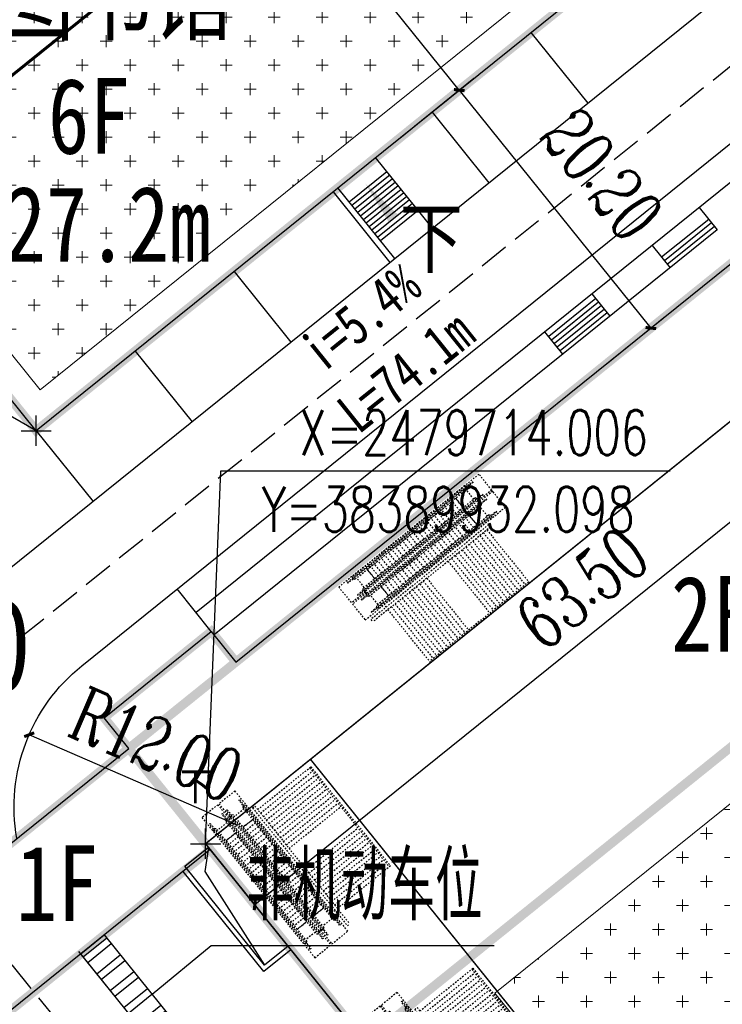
# Model space of a CAD drawing. Extents: x 38389316 to 38391210, y 2479116 to 2480544.
# Tile 14 of 68: x 38389920 to 38389966, y 2479703 to 2479768. Entities that reach past the tile are written whole.
import ezdxf
from ezdxf.enums import TextEntityAlignment as Align

# ---------------------------------------------------------------- set-up
doc = ezdxf.new("R2010")
doc.units = 0
doc.header["$LTSCALE"] = 2
doc.linetypes.add('DASH', pattern=[0.35, 0.25, -0.1])
doc.layers.get('0').update_dxf_attribs({"linetype": 'CONTINUOUS', "lineweight": 9})
doc.layers.get('Defpoints').update_dxf_attribs({"linetype": 'CONTINUOUS', "lineweight": 9})
for name, color, linetype in [('DIM_COOR', 3, 'CONTINUOUS'), ('DIM_ELEV', 3, 'CONTINUOUS'), ('DIM_SYMB', 3, 'CONTINUOUS'), ('PUB_TEXT', 7, 'CONTINUOUS'), ('u-road', 4, 'CONTINUOUS'), ('建筑', 31, 'CONTINUOUS'), ('建筑占地', 3, 'CONTINUOUS'), ('建筑轮廓', 2, 'CONTINUOUS'), ('文字', 7, 'CONTINUOUS'), ('校内道路中线', 1, 'CONTINUOUS'), ('道路', 33, 'CONTINUOUS')]:
    doc.layers.add(name, color=color, linetype=linetype)
doc.layers.add('尺寸标注', color=7, linetype='CONTINUOUS', lineweight=9)
doc.layers.add('屋顶绿化线', color=126, linetype='CONTINUOUS', lineweight=9)
doc.styles.add('-宋体', font='txt', dxfattribs={"width": 0.8})
doc.styles.add('_TCH_DIM', font='SIMPLEX', dxfattribs={"bigfont": 'GBCBIG'})
doc.styles.add('_TCH_LABEL_T3', font='COMPLEX', dxfattribs={"width": 0.7058823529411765, "bigfont": 'GBCBIG'})
doc.styles.add('中等线体', font='txt', dxfattribs={"width": 0.8})
doc.styles.add('宋体', font='txt', dxfattribs={"width": 0.8, "height": 8})
doc.dimstyles.new('_TCH_ARCH_M_M&&1', dxfattribs={"dimtxt": 1.275, "dimasz": 0.5, "dimexe": 1.25, "dimexo": 1.5, "dimgap": 0.6125, "dimtad": 1, "dimzin": 1, "dimdsep": 46, "dimtxsty": '_TCH_LABEL_T3', "dimblk": 'ARCHTICK', "dimcen": 0.09, "dimclrt": 7, "dimazin": 2, "dimtfac": 1, "dimtix": 1, "dimtmove": 2, "dimatfit": 3, "dimfxl": 1, "dimtolj": 1, "dimtzin": 0, "dimarcsym": 0})
pattern_1 = [(0, (0, 0), (1.5875, 1.5875), [0.79375, -2.38125]), (90, (0.396875, -0.396875), (-1.5875, 1.5875), [0.79375, -2.38125])]

# ---------------------------------------------------------------- blocks, each defined once
blk = doc.blocks.new('_ArchTick')
at = {"color": 0, "linetype": 'ByBlock', "const_width": 0.4}
blk.add_lwpolyline([(-0.5, -0.5), (0.5, 0.5)], dxfattribs=at)
blk = doc.blocks.new('*D84')
at = {"layer": 'Defpoints', "color": 0}
for p in [(38389879.76154701, 2479849.676735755), (38389874.65340468, 2479845.564328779), (38389943.75978693, 2479759.725247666)]:
    blk.add_point(p, dxfattribs=at)
at = {"layer": '尺寸标注', "color": 0, "lineweight": -2}
for p, q in [((38389875.82181323, 2479846.504978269), (38389880.7352208, 2479850.46061033)), ((38389948.86792926, 2479763.837654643), (38389879.76154701, 2479849.676735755)), ((38389944.92819548, 2479760.665897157), (38389949.84160305, 2479764.621529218))]:
    blk.add_line(p, q, dxfattribs=at)
at = {"layer": '尺寸标注', "color": 0, "lineweight": -2, "xscale": 0.5, "yscale": 0.5, "zscale": 0.5}
for p, rotation in [((38389879.76154701, 2479849.676735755), 128.8364633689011), ((38389948.86792926, 2479763.837654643), 308.8364633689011)]:
    blk.add_blockref('_ArchTick', p, dxfattribs=dict(at, rotation=rotation))
at = {"layer": '尺寸标注', "color": 7, "insert": (38389919.31012385, 2479804.937546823), "char_height": 3.5, "attachment_point": 5, "rotation": 308.8364633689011, "style": '_TCH_LABEL_T3'}
blk.add_mtext('\\A1;110.20', dxfattribs=at)
blk = doc.blocks.new('*D118')
at = {"layer": 'Defpoints', "color": 0}
for p in [(38389988.14071023, 2479745.652852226), (38389935.35144622, 2479709.964146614), (38389938.67809233, 2479705.83202216)]:
    blk.add_point(p, dxfattribs=at)
at = {"layer": '尺寸标注', "color": 0, "lineweight": -2}
for p, q in [((38389987.2000606, 2479746.821260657), (38389984.03018942, 2479750.758650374)), ((38389984.81406412, 2479749.78497668), (38389935.35144622, 2479709.964146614)), ((38389937.73744269, 2479707.000430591), (38389934.56757152, 2479710.937820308))]:
    blk.add_line(p, q, dxfattribs=at)
at = {"layer": '尺寸标注', "color": 0, "lineweight": -2, "xscale": 0.5, "yscale": 0.5, "zscale": 0.5}
for p, rotation in [((38389984.81406412, 2479749.78497668), 38.83647059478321), ((38389935.35144622, 2479709.964146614), 218.8364705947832)]:
    blk.add_blockref('_ArchTick', p, dxfattribs=dict(at, rotation=rotation))
at = {"layer": '尺寸标注', "color": 7, "insert": (38389956.9952084, 2479730.91931643), "char_height": 3.5, "attachment_point": 5, "rotation": 38.83647059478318, "style": '_TCH_LABEL_T3'}
blk.add_mtext('\\A1;63.50', dxfattribs=at)
blk = doc.blocks.new('*D123')
at = {"layer": 'Defpoints', "color": 0}
for p in [(38389944.73580486, 2479760.511008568), (38389961.53531921, 2479748.103119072), (38389957.40319477, 2479744.776472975)]:
    blk.add_point(p, dxfattribs=at)
at = {"layer": '尺寸标注', "color": 0, "lineweight": -2}
for p, q in [((38389945.90421329, 2479761.451658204), (38389949.84160298, 2479764.621529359)), ((38389948.86792929, 2479763.837654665), (38389961.53531921, 2479748.103119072)), ((38389958.5716032, 2479745.717122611), (38389962.5089929, 2479748.886993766))]:
    blk.add_line(p, q, dxfattribs=at)
at = {"layer": '尺寸标注', "color": 0, "lineweight": -2, "xscale": 0.5, "yscale": 0.5, "zscale": 0.5}
for p, rotation in [((38389948.86792929, 2479763.837654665), 128.8364705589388), ((38389961.53531921, 2479748.103119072), 308.8364705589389)]:
    blk.add_blockref('_ArchTick', p, dxfattribs=dict(at, rotation=rotation))
at = {"layer": '尺寸标注', "color": 7, "insert": (38389958.30867936, 2479758.255981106), "char_height": 3.5, "attachment_point": 5, "rotation": 308.83647055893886, "style": '_TCH_LABEL_T3'}
blk.add_mtext('\\A1;20.20', dxfattribs=at)
blk = doc.blocks.new('uauksahbayjn')
at = {"layer": '道路', "linetype": 'DASH'}
for p, q in [((1348.000274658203, 11900.00034713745), (0.000278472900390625, 11900.00033950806)), ((0.000278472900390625, 11900.00033950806), (0.000278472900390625, 0.00034332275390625)), ((1348.000274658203, 11900.00034713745), (1348.0002784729, 10719.50033950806)), ((2796.000267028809, 11900.00034332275), (1448.0002784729, 11900.00033950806)), ((1448.0002784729, 11900.00033950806), (1448.000282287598, 10719.50033569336)), ((2796.000274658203, 0.00034332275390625), (2796.000267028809, 11900.00034332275)), ((115.0002746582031, 644.5003433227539), (115.0002708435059, 11255.50034332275)), ((115.0002708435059, 11255.50034332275), (175.0002746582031, 11255.50033187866)), ((175.0002746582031, 11255.50033187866), (175.0002708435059, 644.5003471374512)), ((1173.000267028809, 11255.50033950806), (1233.000270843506, 11255.50033950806)), ((1173.000274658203, 644.5003471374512), (1173.000267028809, 11255.50033950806)), ((1233.000270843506, 11255.50033950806), (1233.000274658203, 644.5003318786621)), ((1563.000274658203, 644.5003433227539), (1563.000267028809, 11255.50033950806)), ((1563.000267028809, 11255.50033950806), (1623.000282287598, 11255.50033950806)), ((1623.000282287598, 11255.50033950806), (1623.000270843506, 644.5003471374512)), ((2621.000270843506, 11255.50035095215), (2681.0002784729, 11255.50033950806)), ((2621.000270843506, 644.5003433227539), (2621.000270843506, 11255.50035095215)), ((2681.0002784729, 11255.50033950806), (2681.000270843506, 644.5003395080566)), ((29.00027847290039, 10719.50033950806), (115.0002784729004, 10805.50033950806)), ((29.00027465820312, 1180.500339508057), (29.00027847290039, 10719.50033950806)), ((274.0002746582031, 10732.75034713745), (175.0002746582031, 10805.50034332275)), ((274.0002784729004, 1167.250335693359), (274.0002746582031, 10732.75034713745)), ((1074.000282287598, 10600.00033569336), (274.0002746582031, 10600.00034332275)), ((1173.000274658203, 10805.50034713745), (1074.0002784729, 10732.75033950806)), ((1074.0002784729, 10732.75033950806), (1074.000274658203, 1167.250343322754)), ((1233.0002784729, 10805.50034332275), (1319.000274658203, 10719.50033950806)), ((1477.0002784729, 10719.50033950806), (1319.000274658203, 10719.50033950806)), ((1319.000274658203, 10719.50033950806), (1319.000274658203, 1180.500343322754)), ((1477.0002784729, 10719.50033950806), (1563.0002784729, 10805.50033950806)), ((1477.000270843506, 1180.500343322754), (1477.0002784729, 10719.50033950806)), ((1722.000282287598, 10732.75034332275), (1623.000270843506, 10805.50033950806)), ((1722.000274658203, 1167.250343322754), (1722.000282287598, 10732.75034332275)), ((2522.000274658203, 10600.00034332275), (1722.000282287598, 10600.00033950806)), ((2621.000267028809, 10805.50034332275), (2522.0002784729, 10732.75033950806)), ((2522.0002784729, 10732.75033950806), (2522.000270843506, 1167.250343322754)), ((2681.0002784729, 10805.50033950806), (2767.000270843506, 10719.50034332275)), ((2767.000270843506, 10719.50034332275), (2767.000274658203, 1180.500343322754)), ((3000.000274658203, 10300.00025939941), (3000.000217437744, 300.0002708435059)), ((3000.000274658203, 10300.00025939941), (3200.000274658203, 10300.00025177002)), ((3200.000270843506, 10300.00025177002), (3200.000217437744, 300.0002746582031)), ((3200.0002784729, 10000.00026702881), (7700.00012588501, 10000.00025939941)), ((7600.000122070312, 10000.00026702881), (7600.000164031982, 1600.000228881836)), ((7700.000122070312, 10000.00026702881), (7700.000171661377, 1600.000232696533)), ((274.0002708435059, 9700.000343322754), (274.0002746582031, 2200.000347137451)), ((1074.000274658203, 9700.000343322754), (274.0002708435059, 9700.000343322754)), ((274.0002708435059, 9700.000343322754), (1074.000274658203, 9700.000343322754)), ((1074.000270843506, 9400.000339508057), (274.0002784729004, 9400.000354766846)), ((1074.000274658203, 9700.000343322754), (1074.0002784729, 2200.000339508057)), ((1722.000282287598, 9700.00033569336), (1722.0002784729, 2200.000339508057)), ((2522.000270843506, 9700.000339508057), (1722.000282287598, 9700.00033569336)), ((1722.000282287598, 9700.00033569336), (2522.000270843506, 9700.000339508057)), ((2522.000270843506, 9400.000343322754), (1722.000270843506, 9400.000343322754)), ((2522.000270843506, 9700.000339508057), (2522.0002784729, 2200.000339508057)), ((3200.000270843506, 9700.0002784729), (7600.000122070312, 9700.000263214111)), ((3200.000270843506, 9400.000282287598), (7600.000133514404, 9400.000274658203)), ((1074.000270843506, 9100.000347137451), (274.0002746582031, 9100.000350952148)), ((1074.000270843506, 8800.000343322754), (274.0002708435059, 8800.000343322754)), ((1074.000270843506, 8500.000339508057), (274.0002746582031, 8500.000339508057)), ((2522.000270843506, 9100.000343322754), (1722.000267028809, 9100.000343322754)), ((2522.000274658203, 8800.000343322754), (1722.000270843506, 8800.000343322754)), ((2522.000263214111, 8500.000347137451), (1722.000270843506, 8500.000343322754)), ((3200.000267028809, 9100.000286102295), (7600.00012588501, 9100.000267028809)), ((3200.000263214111, 8800.000282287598), (7600.000129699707, 8800.000270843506)), ((3200.000263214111, 8500.000286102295), (7600.000137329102, 8500.000259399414)), ((1074.000282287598, 8200.000339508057), (274.0002784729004, 8200.000331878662)), ((1074.0002784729, 7900.000339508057), (274.0002746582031, 7900.000335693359)), ((2522.000282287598, 8200.000343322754), (1722.000282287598, 8200.00033569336)), ((2522.0002784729, 7900.000339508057), (1722.0002784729, 7900.000339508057)), ((3200.000267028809, 8200.000286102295), (7600.000133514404, 8200.000270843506)), ((3200.000263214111, 7900.000282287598), (7600.00012588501, 7900.000267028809)), ((1074.000270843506, 7600.000343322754), (274.0002670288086, 7600.000339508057)), ((1074.000274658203, 7300.000343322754), (274.0002746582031, 7300.000343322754)), ((2522.000270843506, 7600.000343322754), (1722.000270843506, 7600.000343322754)), ((2522.0002784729, 7300.000331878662), (1722.000274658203, 7300.000339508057)), ((3200.000259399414, 7600.000282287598), (7600.000133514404, 7600.000267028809)), ((3200.000255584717, 7300.000282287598), (7600.000141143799, 7300.000270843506)), ((1074.000270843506, 7000.000343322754), (274.0002708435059, 7000.000343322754)), ((1074.000270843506, 6700.000347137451), (274.0002670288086, 6700.000343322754)), ((2522.000274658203, 7000.000347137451), (1722.000270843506, 7000.000343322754)), ((2522.000270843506, 6700.000347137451), (1722.000270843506, 6700.000347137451)), ((3200.000263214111, 7000.000282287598), (7600.000141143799, 7000.00025177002)), ((3200.00025177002, 6700.000274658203), (7600.000141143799, 6700.000255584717)), ((1074.000274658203, 6400.000343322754), (274.0002746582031, 6400.000343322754)), ((1074.000267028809, 6100.000350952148), (274.0002784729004, 6100.000339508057)), ((2522.000270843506, 6400.000343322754), (1722.000274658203, 6400.000343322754)), ((2522.000270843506, 6100.000343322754), (1722.000274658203, 6100.000343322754)), ((1074.0002784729, 5800.000343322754), (274.0002670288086, 5800.000343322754)), ((1074.000274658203, 5500.000331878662), (274.0002670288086, 5500.000347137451)), ((2522.000274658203, 5800.000339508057), (1722.0002784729, 5800.000343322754)), ((2522.000274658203, 5500.000335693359), (1722.0002784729, 5500.000339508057)), ((1074.0002784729, 5200.000343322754), (274.0002784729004, 5200.000343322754)), ((1074.000286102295, 4900.000339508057), (274.0002746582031, 4900.000343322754)), ((1074.000270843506, 4600.000343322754), (274.0002708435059, 4600.000343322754)), ((2522.000274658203, 5200.000335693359), (1722.000270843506, 5200.000347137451)), ((2522.0002784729, 4900.000335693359), (1722.000274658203, 4900.000343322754)), ((2522.000270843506, 4600.000343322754), (1722.000267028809, 4600.000339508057)), ((3200.000240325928, 4900.000244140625), (7600.000152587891, 4900.000213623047)), ((3200.000240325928, 4600.000240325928), (7600.000152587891, 4600.000221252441)), ((1074.000270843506, 4300.000347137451), (274.0002708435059, 4300.000343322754)), ((1074.0002784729, 4000.000331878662), (274.0002746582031, 4000.000343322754)), ((2522.000270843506, 4300.000347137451), (1722.000267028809, 4300.000347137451)), ((2522.000270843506, 4000.000339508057), (1722.000274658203, 4000.000343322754)), ((3200.000240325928, 4300.000247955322), (7600.000152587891, 4300.000232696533)), ((3200.00023651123, 4000.000247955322), (7600.000152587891, 4000.000217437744)), ((1074.000274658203, 3700.000335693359), (274.0002708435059, 3700.000347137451)), ((1074.000270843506, 3400.000335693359), (274.0002708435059, 3400.000347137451)), ((2522.000270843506, 3700.000343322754), (1722.0002784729, 3700.000339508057)), ((2522.000274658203, 3400.000343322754), (1722.000270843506, 3400.000347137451)), ((3200.00023651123, 3700.00025177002), (7600.000160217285, 3700.00023651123)), ((3200.00023651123, 3400.00025177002), (7600.000160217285, 3400.000244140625)), ((1074.0002784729, 3100.000339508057), (274.0002708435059, 3100.000343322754)), ((1074.000274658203, 2800.000339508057), (274.0002746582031, 2800.000350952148)), ((2522.000270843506, 3100.000339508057), (1722.000274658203, 3100.000347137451)), ((2522.000267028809, 2800.000339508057), (1722.0002784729, 2800.000343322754)), ((3200.000240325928, 3100.000240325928), (7600.000164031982, 3100.000217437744)), ((3200.000232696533, 2800.000244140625), (7600.000160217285, 2800.000240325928)), ((1074.000282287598, 2500.000339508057), (274.0002822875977, 2500.000339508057)), ((1074.0002784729, 2200.000339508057), (274.0002746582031, 2200.000347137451)), ((274.0002746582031, 2200.000347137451), (1074.0002784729, 2200.000339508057)), ((2522.000274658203, 2500.000343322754), (1722.0002784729, 2500.000331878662)), ((2522.0002784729, 2200.000339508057), (1722.0002784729, 2200.000339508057)), ((1722.0002784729, 2200.000339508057), (2522.0002784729, 2200.000339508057)), ((3200.00023651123, 2500.000244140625), (7600.000164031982, 2500.000225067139)), ((3200.000228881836, 2200.00025177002), (7600.000171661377, 2200.000225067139)), ((3000.000232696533, 1600.000232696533), (2796.000274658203, 1600.00023651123)), ((3200.000221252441, 1900.000247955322), (7600.000164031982, 1900.000225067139)), ((7700.000171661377, 1600.000232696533), (3200.000217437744, 1600.00023651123)), ((115.0002746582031, 1094.500343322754), (29.00027465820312, 1180.500339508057)), ((175.0002708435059, 1094.500347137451), (274.0002784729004, 1167.250335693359)), ((1074.000270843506, 1300.000343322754), (274.0002708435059, 1300.000343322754)), ((1074.000274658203, 1167.250343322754), (1173.000282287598, 1094.500339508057)), ((1319.000274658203, 1180.500343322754), (1233.0002784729, 1094.500335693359)), ((1477.000270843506, 1180.500343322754), (1319.000274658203, 1180.500343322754)), ((1348.000274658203, 1180.500343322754), (1348.000274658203, 0.000347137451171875)), ((1448.000274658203, 1180.500335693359), (1448.000282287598, 0.000339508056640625)), ((1563.0002784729, 1094.500335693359), (1477.000270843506, 1180.500343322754)), ((1623.000274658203, 1094.500347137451), (1722.000274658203, 1167.250343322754)), ((2522.000274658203, 1300.000347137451), (1722.000274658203, 1300.000343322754)), ((2522.000270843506, 1167.250343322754), (2621.000270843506, 1094.500339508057)), ((2767.000274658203, 1180.500343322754), (2681.0002784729, 1094.500335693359)), ((0.000278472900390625, 0.00034332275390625), (1348.000274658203, 0.000347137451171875)), ((175.0002708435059, 644.5003471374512), (115.0002746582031, 644.5003433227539)), ((1233.000274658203, 644.5003318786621), (1173.000274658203, 644.5003471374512)), ((1448.000282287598, 0.000339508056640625), (2796.000274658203, 0.00034332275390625)), ((1623.000270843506, 644.5003471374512), (1563.000274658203, 644.5003433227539)), ((2681.000270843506, 644.5003395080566), (2621.000270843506, 644.5003433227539)), ((3000.000213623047, 300.0002555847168), (3200.00020980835, 300.0002555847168))]:
    blk.add_line(p, q, dxfattribs=at)
blk = doc.blocks.new('A$C27605B2D')
at = {"layer": '建筑轮廓', "const_width": 599.9999999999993, "flags": 128}
for points in [[(24900.00022125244, 110199.9995117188), (24900.00021743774, 80199.99950027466), (8100.000221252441, 80199.99950027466), (8100.000217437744, 56999.99950027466), (-8399.999774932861, 56999.99950790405), (-8399.999774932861, 23199.99950027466), (8100.000225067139, 23199.99949645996), (8100.000217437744, -0.000499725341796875), (59100.00022506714, -0.0005035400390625), (59100.00022506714, 52399.99951171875), (68700.00022125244, 52399.99951553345), (68700.0182685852, 110199.9995193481)], [(8100.000217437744, -0.000499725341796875), (8100.000221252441, 30399.99950027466), (17100.00023269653, 30399.99950790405), (17100.00021362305, 27399.99950408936), (38500.00021743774, 27399.99950408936), (38500.00020599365, 52799.99949645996), (17100.00023269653, 52799.99950790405), (17100.00022888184, 49799.99950408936), (8100.000228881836, 49799.99951171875), (8100.000217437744, 80199.99950027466), (59100.00021743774, 80199.99951171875), (59100.00022506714, -0.0005035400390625)]]:
    blk.add_lwpolyline(points, close=True, dxfattribs=at)
blk = doc.blocks.new('*D156')
at = {"layer": 'Defpoints', "color": 0}
for p in [(38389920.43233676, 2479721.213797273), (38389931.43508448, 2479716.424273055)]:
    blk.add_point(p, dxfattribs=at)
at = {"layer": '尺寸标注', "color": 0, "lineweight": -2}
blk.add_line((38389934.18577144, 2479715.226891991), (38389920.43233676, 2479721.213797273), dxfattribs=at)
at = {"layer": '尺寸标注', "color": 0, "lineweight": -2, "xscale": 0.5, "yscale": 0.5, "zscale": 0.5, "rotation": 156.476384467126}
blk.add_blockref('_ArchTick', (38389920.43233676, 2479721.213797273), dxfattribs=at)
at = {"layer": '尺寸标注', "color": 7, "insert": (38389928.86510123, 2479720.542244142), "char_height": 3.5, "attachment_point": 5, "rotation": 336.476384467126, "style": '_TCH_LABEL_T3'}
blk.add_mtext('\\A1;R12.00', dxfattribs=at)
blk = doc.blocks.new('A$C6A001BA8')
at = {"layer": '建筑轮廓', "const_width": 599.9999999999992, "flags": 128}
for points in [[(9097.158874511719, 68899.90544891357), (63497.15219497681, 68899.25634002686), (63497.15219497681, 68899.25634002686), (63496.55131912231, 10099.2566947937), (63496.55201721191, 10099.2566947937), (63496.55131912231, 10099.2566947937), (17696.55137252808, 10099.71732711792), (17696.45283126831, -0.1825828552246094), (8696.45283126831, -0.09180450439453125), (8696.493770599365, 3999.816711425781), (5896.494102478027, 3999.844985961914), (5896.527896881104, 7299.836826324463), (-3.472099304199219, 7299.896507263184), (-2.815227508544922, 71499.9986114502), (9097.184341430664, 71499.94076538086), (9097.158874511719, 68899.90544891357)], [(59400.00462722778, 43999.90758132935), (0.00374603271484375, 43999.88865661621), (-0.000812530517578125, 10099.90838241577), (59400.00461959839, 10099.90829849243)]]:
    blk.add_lwpolyline(points, close=True, dxfattribs=at)
blk.add_lwpolyline([(9097.185497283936, 68899.9986114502), (-2.815231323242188, 68899.9986114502)], dxfattribs=at)
at = {"layer": '建筑轮廓', "linetype": 'DASH', "ltscale": 2, "const_width": 99.99999999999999, "flags": 128}
blk.add_lwpolyline([(8900.012710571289, 60800.20558166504), (8900.063526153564, 27400.26193237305), (0.001506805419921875, 27400.26312637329)], dxfattribs=at)
blk.add_lwpolyline([(0.004619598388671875, 60800.26198577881), (55800.00462722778, 60799.90837097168), (55800.00461196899, 43999.90838241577), (59400.0046081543, 43999.9076423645), (59400.00461196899, 10099.90839004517), (0.004611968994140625, 10099.90911102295)], close=True, dxfattribs=at)

msp = doc.modelspace()

# ---------------------------------------------------------------- hatches: boundary and pattern name
at = {"layer": '屋顶绿化线'}
h = msp.add_hatch(dxfattribs=at)
h.set_pattern_fill('CROSS', color=256, style=0)
h.set_pattern_definition(pattern_1)
h.paths.add_polyline_path([(38389895.09946088, 2479790.260531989), (38389921.42759889, 2479811.456502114), (38389915.53286164, 2479818.778528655), (38389919.03808711, 2479821.60047734), (38389909.94514135, 2479832.895092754), (38389873.95815983, 2479803.92308625), (38389879.10037743, 2479797.5357865), (38389885.25399548, 2479802.48987419)])
h.paths.add_polyline_path([(38389942.78101341, 2479792.108690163), (38389913.18133164, 2479768.278901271), (38389917.50831962, 2479762.904222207), (38389910.49786867, 2479757.260324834), (38389921.1585637, 2479744.018361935), (38389957.76869643, 2479773.492048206)])
h = msp.add_hatch(dxfattribs=at)
h.set_pattern_fill('CROSS', color=256, style=0)
h.set_pattern_definition(pattern_1)
h.paths.add_polyline_path([(38389951.22819021, 2479704.116628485), (38389984.33363189, 2479730.767709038), (38389998.44302857, 2479713.241297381), (38389965.33758599, 2479686.590217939)])
at = {"layer": '道路'}
h = msp.add_hatch(dxfattribs=at)
h.set_pattern_fill('ANSI32', color=256, scale=0.2999999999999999, angle=354.0000000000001, style=0)
h.set_pattern_definition([(39.00000662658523, (38390257.71439859, 2480346.277713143), (-0.8991416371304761, 1.110347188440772), []), (39.00000662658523, (38390258.38422849, 2480346.207311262), (-0.8991416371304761, 1.110347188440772), [])])
h.paths.add_polyline_path([(38389943.09586836, 2479682.804441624), (38389923.84349839, 2479706.718301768), (38389925.40137284, 2479707.972506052), (38389944.65730792, 2479684.054250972)])

# ---------------------------------------------------------------- linework, layer by layer
at = {"layer": 'DIM_COOR', "color": 3}
for p, q in [((38389920.89422196, 2479741.316887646), (38389912.20017467, 2479746.26745659)), ((38389920.89422196, 2479740.316887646), (38389920.89422196, 2479742.316887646)), ((38389919.89422196, 2479741.316887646), (38389921.89422196, 2479741.316887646)), ((38389932.09783396, 2479714.005552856), (38389933.10596447, 2479738.659713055)), ((38389933.10596447, 2479738.659713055), (38389962.80596448, 2479738.659713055)), ((38389932.09783396, 2479713.005552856), (38389932.09783396, 2479715.005552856)), ((38389931.09783396, 2479714.005552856), (38389933.09783396, 2479714.005552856))]:
    msp.add_line(p, q, dxfattribs=at)
at = {"layer": 'DIM_SYMB', "color": 3}
for points in [[(38389915.45162873, 2479724.097154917, 0, 0, 0), (38389972.18822761, 2479769.774285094, 0, 0.9333333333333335, 0), (38389969.46194695, 2479767.579428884, 0, 0, 0)], [(38389944.90344814, 2479754.868835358, 0, 0, 0), (38389942.64560699, 2479757.673181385, 0, 0.8000000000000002, 0), (38389944.52698137, 2479755.336424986, 0, 0, 0)], [(38389929.68254838, 2479717.001657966, 0, 0, 0), (38389913.88148166, 2479704.279548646, 0, 0.4000000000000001, 0), (38389915.0498483, 2479705.2202502, 0, 0, 0)]]:
    msp.add_lwpolyline(points, format="xyseb", dxfattribs=at)
at = {"layer": 'DIM_SYMB', "color": 0, "flags": 128}
msp.add_lwpolyline([(38389928.55787297, 2479704.053675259), (38389932.4710827, 2479707.280046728), (38389951.18474105, 2479707.280047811)], dxfattribs=at)
at = {"layer": 'u-road', "flags": 128}
for points in [[(38389930.17963018, 2479741.089497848), (38390032.92935354, 2479823.810134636, 0.4142135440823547), (38390034.75142438, 2479840.682598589), (38389968.02815716, 2479923.5615315, 0.414213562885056), (38389951.15569271, 2479925.383602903), (38389860.64198466, 2479852.515627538, 0.4142186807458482), (38389859.73091215, 2479844.079324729), (38389866.12810078, 2479836.133275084)], [(38389919.61495528, 2479714.354358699, -0.2730828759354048), (38389923.90988797, 2479725.771540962), (38389967.8417969, 2479761.139763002, -0.4142139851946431), (38389984.71427219, 2479759.317678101), (38389997.2562665, 2479743.738851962)], [(38389899.43460167, 2479737.037023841), (38389902.0205851, 2479733.825049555, 0.4142127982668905), (38389918.89303, 2479732.003003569), (38389930.17963025, 2479741.089497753)]]:
    msp.add_lwpolyline(points, format="xyb", dxfattribs=at)
msp.add_lwpolyline([(38389930.42829756, 2479698.539166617), (38389923.7180784, 2479706.874089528)], dxfattribs=at)
at = {"layer": '屋顶绿化线', "flags": 128}
msp.add_lwpolyline([(38389921.1585637, 2479744.018361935), (38389910.49786867, 2479757.260324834), (38389917.50831962, 2479762.904222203), (38389913.18133163, 2479768.278901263), (38389942.78101341, 2479792.108690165), (38389957.76869643, 2479773.492048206)], close=True, dxfattribs=at)
at = {"layer": '屋顶绿化线'}
msp.add_lwpolyline([(38389951.22819021, 2479704.116628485), (38389984.33363189, 2479730.767709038), (38389998.44302857, 2479713.241297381), (38389965.33758599, 2479686.590217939)], close=True, dxfattribs=at)
at = {"layer": '建筑', "color": 152, "linetype": 'DASH', "ltscale": 10, "const_width": 0.2, "flags": 128}
msp.add_lwpolyline([(38389871.85502467, 2479802.229916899), (38389891.56218241, 2479818.095540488), (38389907.4278058, 2479798.388384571), (38389914.12668094, 2479803.781442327), (38389929.92959436, 2479784.152180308), (38389923.38650701, 2479778.884542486), (38389928.65414482, 2479772.341455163), (38389908.79119991, 2479756.350410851)], close=True, dxfattribs=at)
at = {"layer": '建筑占地', "color": 6, "flags": 128}
msp.add_lwpolyline([(38389864.87400857, 2479837.6912394), (38389898.9915505, 2479865.158217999), (38389935.23790013, 2479820.135533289), (38389927.76008533, 2479814.115375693), (38389960.6201101, 2479773.298972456), (38389920.89422148, 2479741.316887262), (38389906.34550871, 2479759.388272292), (38389893.49301533, 2479749.041127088), (38389872.29704514, 2479775.369265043), (38389885.14953803, 2479785.716409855), (38389870.60082477, 2479803.787794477), (38389883.68699984, 2479814.32306959)], close=True, dxfattribs=at)
msp.add_lwpolyline([(38389970.24096644, 2479676.029692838), (38389965.64518878, 2479672.329851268), (38389932.40909912, 2479713.614244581), (38389910.60136064, 2479696.059099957), (38389905.21083875, 2479702.757990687), (38389927.01629665, 2479720.312986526), (38389925.38583751, 2479722.338227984), (38389932.47421855, 2479728.044789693), (38389934.10468002, 2479726.019504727), (38389934.10468002, 2479726.019504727), (38389976.47936473, 2479760.13321706)], dxfattribs=at)
at = {"layer": '建筑轮廓', "const_width": 0.5999999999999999, "flags": 128}
for points in [[(38389927.01629665, 2479720.312986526), (38389907.5454812, 2479704.637538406)], [(38389932.41138439, 2479713.61608439), (38389912.93839329, 2479697.938884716)]]:
    msp.add_lwpolyline(points, dxfattribs=at)
at = {"layer": '校内道路中线', "color": 10, "linetype": 'DASH', "ltscale": 4, "flags": 128}
for points in [[(38389908.93848223, 2479718.853593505), (38390047.90086754, 2479830.728522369)], [(38389903.48267137, 2479725.630018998), (38389960.73680101, 2479654.513302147)]]:
    msp.add_lwpolyline(points, dxfattribs=at)
at = {"layer": '道路', "flags": 128}
for points in [[(38389953.60965803, 2479767.655077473), (38389957.37225667, 2479762.981443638)], [(38389974.26289296, 2479763.741593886), (38389931.47307517, 2479729.292834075)], [(38389947.06657082, 2479762.38743951), (38389950.82916945, 2479757.713805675)], [(38389947.09032773, 2479754.703679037), (38389943.32771419, 2479759.377298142)], [(38389944.08020642, 2479758.442667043), (38389941.58766627, 2479756.435867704)], [(38389944.26834386, 2479758.208991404), (38389941.77580371, 2479756.202192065)], [(38389944.45648129, 2479757.975315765), (38389941.96394114, 2479755.968516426)], [(38389944.64461873, 2479757.741640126), (38389942.15207858, 2479755.734840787)], [(38389944.83275616, 2479757.507964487), (38389942.34021601, 2479755.501165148)], [(38389940.5234836, 2479757.119801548), (38389944.28608224, 2479752.446167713)], [(38389944.59773006, 2479752.696951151), (38389940.83511651, 2479757.370570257)], [(38389945.0208936, 2479757.274288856), (38389942.52835345, 2479755.267489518)], [(38389945.20903104, 2479757.040613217), (38389942.71649089, 2479755.033813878)], [(38389945.39716847, 2479756.806937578), (38389942.90462832, 2479754.800138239)], [(38389945.58530591, 2479756.573261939), (38389943.09276576, 2479754.5664626)], [(38389945.77344335, 2479756.339586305), (38389943.2809032, 2479754.332786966)], [(38389945.96158078, 2479756.105910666), (38389943.46904063, 2479754.099111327)], [(38389946.14971822, 2479755.872235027), (38389943.65717807, 2479753.865435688)], [(38389964.73393495, 2479756.070124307), (38389965.92542448, 2479754.590140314)], [(38389965.36103361, 2479755.291186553), (38389962.24527766, 2479752.782787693)], [(38389965.54916353, 2479755.057504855), (38389962.43340757, 2479752.549105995)], [(38389965.73729344, 2479754.823823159), (38389962.62153749, 2479752.315424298)], [(38389965.92542449, 2479754.590140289), (38389932.6645646, 2479727.812849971)], [(38389961.61817899, 2479753.561725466), (38389962.80966853, 2479752.081741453)], [(38389933.98039639, 2479751.852163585), (38389937.74299502, 2479747.17852975)], [(38389958.83702318, 2479748.883487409), (38389957.6455337, 2479750.363471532)], [(38389957.8963736, 2479750.051895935), (38389954.78061765, 2479747.543497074)], [(38389958.08450351, 2479749.818214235), (38389954.96874756, 2479747.309815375)], [(38389958.27263343, 2479749.584532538), (38389955.15687747, 2479747.076133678)], [(38389958.46076334, 2479749.35085084), (38389955.34500739, 2479746.84245198)], [(38389958.64889326, 2479749.117169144), (38389955.53313731, 2479746.608770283)], [(38389955.7212672, 2479746.375088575), (38389954.52977773, 2479747.855072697)], [(38389927.43730918, 2479746.584525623), (38389931.19990781, 2479741.910891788)], [(38389920.89422196, 2479741.31688766), (38389924.6568206, 2479736.643253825)], [(38389932.47416015, 2479728.044862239), (38389930.21887572, 2479730.850712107)], [(38389937.55360112, 2479707.228783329), (38389935.99573528, 2479705.974589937), (38389930.72808805, 2479712.517669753), (38389932.28596394, 2479713.771871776)], [(38389932.28596358, 2479713.771871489), (38389932.03672647, 2479712.162838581), (38389935.99573528, 2479705.974589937)], [(38389937.74173102, 2479706.995101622), (38389935.95018412, 2479705.552778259), (38389930.61982875, 2479712.173749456)], [(38389943.09586836, 2479682.804441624), (38389923.84349839, 2479706.718301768), (38389925.40137284, 2479707.972506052), (38389944.65730792, 2479684.054250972), (38389943.09587033, 2479682.804439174)]]:
    msp.add_lwpolyline(points, dxfattribs=at)

# ---------------------------------------------------------------- block references
at = {"layer": '建筑轮廓', "xscale": 0.001, "yscale": 0.001, "zscale": 0.001}
for name, p, rotation in [('A$C27605B2D', (38389914.58481564, 2479736.237380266), 38.83646703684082), ('A$C6A001BA8', (38389970.22565605, 2479666.645854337), 38.83646424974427)]:
    msp.add_blockref(name, p, dxfattribs=dict(at, rotation=rotation))
at = {"layer": '道路', "xscale": 0.0009999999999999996, "yscale": 0.0009999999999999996, "zscale": 0.0009999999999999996}
for p, rotation in [((38389940.90078418, 2479730.97762118), 308.8364631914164), ((38389939.32071534, 2479706.46897609), 38.83646319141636), ((38389950.04411945, 2479693.149118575), 38.83646319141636)]:
    msp.add_blockref('uauksahbayjn', p, dxfattribs=dict(at, rotation=rotation))

# ---------------------------------------------------------------- texts
at = {"layer": 'DIM_ELEV', "color": 10, "style": '-宋体', "width": 0.8}
msp.add_text('21.30', height=5.999999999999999, rotation=6.616745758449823e-06, dxfattribs=at).set_placement((38389904.20479131, 2479724.150476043))
at = {"layer": 'DIM_SYMB', "color": 0, "style": '宋体', "width": 0.8}
msp.add_text('L=74.1m', height=2.658227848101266, rotation=38.72587298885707, dxfattribs=at).set_placement((38389942.20482172, 2479741.020784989))
at = {"layer": 'PUB_TEXT', "color": 7, "style": '宋体', "width": 0.8}
for s, height, rotation, p in [('下', 3.79746835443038, 6.626585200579e-06, (38389944.94567404, 2479752.160482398)), ('i=5.4%', 2.658227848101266, 38.83661892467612, (38389939.7795029, 2479745.030871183)), ('下', 1.89873417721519, 6.626585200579e-06, (38389930.42507724, 2479716.87821628))]:
    msp.add_text(s, height=height, rotation=rotation, dxfattribs=at).set_placement(p)
at = {"layer": 'PUB_TEXT', "color": 7, "style": '_TCH_DIM', "width": 0.7058823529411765}
for s, p in [('X=2479714.006', (38389938.30596448, 2479739.709713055)), ('Y=38389932.098', (38389935.80596448, 2479734.634713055))]:
    msp.add_text(s, height=2.975, dxfattribs=at).set_placement(p)
at = {"layer": '文字', "style": '中等线体', "width": 0.8}
for s, height, p in [('图书馆', 5, (38389918.23267785, 2479767.659986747)), ('6F', 5, (38389921.67980157, 2479759.629830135)), ('H=27.2m', 5, (38389913.3701423, 2479752.484500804)), ('2F', 4.999999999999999, (38389962.86737371, 2479726.703785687)), ('1F', 4.999999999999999, (38389919.56822015, 2479708.888579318))]:
    msp.add_text(s, height=height, dxfattribs=at).set_placement(p)
at = {"layer": '文字', "style": '中等线体', "width": 0.6}
msp.add_text('非机动车位', height=4, dxfattribs=at).set_placement((38389942.59451547, 2479709.368862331), align=Align.CENTER)

# ---------------------------------------------------------------- dimensions: what is measured, and where the dimension line sits
at = {"layer": '尺寸标注', "color": 3}
for base, p1, p2, angle, picture, middle in [((38389879.76154701, 2479849.676735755), (38389943.75978693, 2479759.725247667), (38389874.65340468, 2479845.564328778), 128.83646336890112, '*D84', (38389919.31012385, 2479804.937546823)), ((38389961.53531921, 2479748.103119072), (38389944.73580486, 2479760.51100857), (38389957.40319478, 2479744.776472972), 308.8364705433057, '*D123', (38389958.30867936, 2479758.255981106)), ((38389935.35144622, 2479709.964146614), (38389988.14071023, 2479745.652852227), (38389938.67809234, 2479705.832022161), 218.8364705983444, '*D118', (38389956.9952084, 2479730.91931643))]:
    dim = msp.add_linear_dim(base=base, p1=p1, p2=p2, angle=angle, dimstyle='_TCH_ARCH_M_M&&1', override={"dimtxt": 3.5, "dimgap": 1}, dxfattribs=at)
    dim.commit()
    dim.dimension.update_dxf_attribs({"geometry": picture, "text_midpoint": middle, "dimtype": 129})
dim = msp.add_radius_dim(center=(38389931.43508448, 2479716.424273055), mpoint=(38389920.43233676, 2479721.213797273), dimstyle='_TCH_ARCH_M_M&&1', override={"dimtxt": 3.5, "dimexe": 3, "dimexo": 3, "dimgap": 1, "dimtmove": 0}, dxfattribs=at)
dim.commit()
dim.dimension.update_dxf_attribs({"geometry": '*D156', "text_midpoint": (38389927.76750193, 2479718.02078112), "dimtype": 132})

doc.saveas('drawing.dxf')
